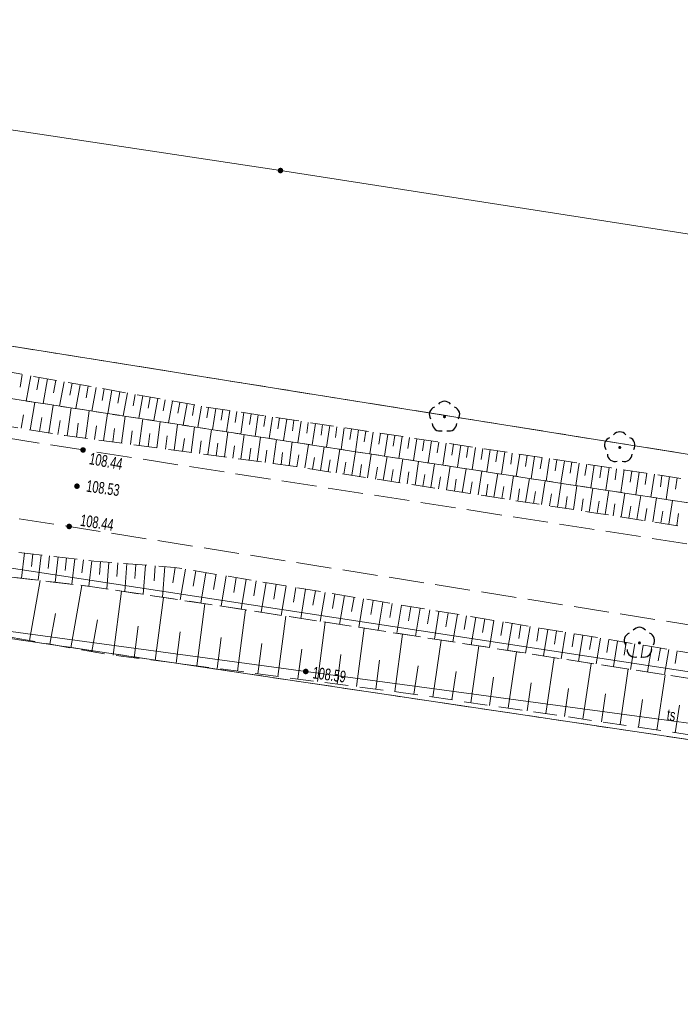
# Model space of a CAD drawing. Header units: inches. Extents: x 6497603 to 6502483, y 5925790 to 5934357.
# Tile 85 of 256: x 6500776 to 6500818, y 5926137 to 5926200. Entities that reach past the tile are written whole.
import ezdxf
from ezdxf.enums import TextEntityAlignment as Align

# ---------------------------------------------------------------- set-up
doc = ezdxf.new("R2010")
doc.units = ezdxf.units.IN
doc.header["$MEASUREMENT"] = 0
for name, pattern in [('1.5_0.75', [2.25, 1.5, -0.75]), ('2.25_0.75', [3, 2.25, -0.75]), ('219-1000', [0, 0]), ('egkk-1000', [3, 2.25, -0.75]), ('egug-1000', [1.5, 0.75, -0.75])]:
    doc.linetypes.add(name, pattern=pattern)
for name, color, linetype in [('000 Inne (niezydentyfikowane)', 7, 'Continuous'), ('217-kontur klasyfikacyjny', 7, 'Continuous'), ('218-kontur użytku gruntowego', 7, 'Continuous'), ('219-działka ewidencyjna', 7, 'Continuous'), ('drzewo liściaste', 7, 'Continuous'), ('jezdnia', 7, 'Continuous'), ('pikieta naturalna', 7, 'Continuous'), ('pikieta sztuczna', 7, 'Continuous'), ('pikieta sztuczna-Atr2', 7, 'Continuous'), ('przewód telekomunikacyjny podziemny', 7, 'Continuous'), ('przewód telekomunikacyjny podziemny-Atr1', 7, 'Continuous'), ('rzędna', 7, 'Continuous'), ('rzędna-Atr2', 7, 'Continuous'), ('skarpa nieumocniona', 7, 'Continuous')]:
    doc.layers.add(name, color=color, linetype=linetype)
doc.styles.get("Standard").update_dxf_attribs({"font": 'arial.ttf'})

# ---------------------------------------------------------------- blocks, each defined once
blk = doc.blocks.new('OP021')
at = {"linetype": 'Continuous', "lineweight": 13}
h = blk.add_hatch(color=0, dxfattribs=at)
edge = h.paths.add_edge_path()
edge.add_arc((0, 0), 0.1, 0, 360)
at = {"color": 0, "linetype": 'Continuous', "lineweight": -3}
for centre, start, end in [((0, 0.5), 38.316, 141.684), ((-0.476, 0.154), 110.388, 213.756), ((0.476, 0.154), 326.244, 69.612), ((-0.294, -0.404), 182.272, 285.64), ((0.294, -0.404), 254.36, 357.728), ((0.294, -0.404), 254.36, 357.728)]:
    blk.add_arc(centre, 0.5, start, end, dxfattribs=at)
blk = doc.blocks.new('PW01')
at = {"linetype": 'Continuous', "lineweight": 13}
h = blk.add_hatch(color=0, dxfattribs=at)
edge = h.paths.add_edge_path()
edge.add_arc((0, 0), 0.18, 0, 360)

msp = doc.modelspace()

# ---------------------------------------------------------------- linework, layer by layer
at = {"layer": '000 Inne (niezydentyfikowane)', "color": 7, "linetype": 'Continuous', "lineweight": 18, "flags": 128}
for points in [[(6500775.78, 5926176.88), (6500775.64, 5926176.07)], [(6500776.33, 5926176.79), (6500776.04, 5926175.17)], [(6500776.86, 5926176.69), (6500776.72, 5926175.89)], [(6500777.4, 5926176.6), (6500777.12, 5926175.01)], [(6500777.93, 5926176.5), (6500777.79, 5926175.71)], [(6500778.46, 5926176.41), (6500778.18, 5926174.85)], [(6500778.98, 5926176.32), (6500778.84, 5926175.54)], [(6500779.5, 5926176.22), (6500779.22, 5926174.69)], [(6500780.01, 5926176.13), (6500779.88, 5926175.37)], [(6500780.52, 5926176.04), (6500780.25, 5926174.53)], [(6500781.03, 5926175.95), (6500780.9, 5926175.2)], [(6500781.53, 5926175.86), (6500781.27, 5926174.37)], [(6500782.03, 5926175.77), (6500781.9, 5926175.03)], [(6500782.52, 5926175.69), (6500782.26, 5926174.22)], [(6500783.02, 5926175.6), (6500782.89, 5926174.87)], [(6500783.5, 5926175.51), (6500783.25, 5926174.07)], [(6500783.99, 5926175.43), (6500783.86, 5926174.71)], [(6500776.3, 5926173.33), (6500776.59, 5926175.09)], [(6500777.48, 5926173.14), (6500777.77, 5926174.91)], [(6500784.47, 5926175.34), (6500784.21, 5926173.92)], [(6500784.94, 5926175.26), (6500784.82, 5926174.55)], [(6500785.41, 5926175.17), (6500785.16, 5926173.77)], [(6500785.88, 5926175.09), (6500785.76, 5926174.4)], [(6500786.35, 5926175.01), (6500786.1, 5926173.63)], [(6500786.81, 5926174.93), (6500786.69, 5926174.24)], [(6500787.27, 5926174.85), (6500787.03, 5926173.49)], [(6500775.71, 5926173.43), (6500775.86, 5926174.3)], [(6500778.67, 5926172.95), (6500778.91, 5926174.73)], [(6500779.84, 5926172.79), (6500780.08, 5926174.55)], [(6500781, 5926172.63), (6500781.24, 5926174.38)], [(6500782.15, 5926172.48), (6500782.38, 5926174.2)], [(6500787.72, 5926174.77), (6500787.62, 5926174.09)], [(6500788.18, 5926174.7), (6500787.97, 5926173.34)], [(6500788.63, 5926174.63), (6500788.53, 5926173.95)], [(6500789.08, 5926174.57), (6500788.88, 5926173.2)], [(6500789.54, 5926174.5), (6500789.43, 5926173.81)], [(6500789.99, 5926174.43), (6500789.79, 5926173.06)], [(6500790.45, 5926174.36), (6500790.35, 5926173.68)], [(6500790.9, 5926174.29), (6500790.7, 5926172.92)], [(6500791.36, 5926174.22), (6500791.26, 5926173.54)], [(6500776.89, 5926173.23), (6500777.03, 5926174.12)], [(6500778.07, 5926173.04), (6500778.22, 5926173.93)], [(6500779.26, 5926172.87), (6500779.37, 5926173.76)], [(6500780.42, 5926172.71), (6500780.54, 5926173.59)], [(6500783.28, 5926172.33), (6500783.51, 5926174.03)], [(6500784.4, 5926172.18), (6500784.63, 5926173.85)], [(6500785.51, 5926172.03), (6500785.73, 5926173.68)], [(6500791.82, 5926174.15), (6500791.61, 5926172.78)], [(6500792.27, 5926174.09), (6500792.17, 5926173.4)], [(6500792.73, 5926174.02), (6500792.53, 5926172.64)], [(6500793.19, 5926173.95), (6500793.09, 5926173.26)], [(6500793.65, 5926173.88), (6500793.44, 5926172.5)], [(6500794.11, 5926173.81), (6500794.01, 5926173.12)], [(6500794.57, 5926173.74), (6500794.36, 5926172.36)], [(6500795.03, 5926173.67), (6500794.93, 5926172.98)], [(6500795.49, 5926173.6), (6500795.28, 5926172.22)], [(6500795.95, 5926173.53), (6500795.85, 5926172.84)], [(6500781.58, 5926172.56), (6500781.7, 5926173.42)], [(6500782.72, 5926172.4), (6500782.83, 5926173.26)], [(6500783.85, 5926172.25), (6500783.96, 5926173.1)], [(6500784.96, 5926172.1), (6500785.07, 5926172.94)], [(6500786.6, 5926171.88), (6500786.82, 5926173.52)], [(6500787.68, 5926171.74), (6500787.9, 5926173.35)], [(6500788.74, 5926171.59), (6500788.96, 5926173.19)], [(6500789.8, 5926171.45), (6500790.01, 5926173.03)], [(6500796.41, 5926173.46), (6500796.21, 5926172.07)], [(6500796.88, 5926173.39), (6500796.77, 5926172.7)], [(6500797.34, 5926173.32), (6500797.13, 5926171.93)], [(6500797.8, 5926173.25), (6500797.7, 5926172.56)], [(6500798.27, 5926173.18), (6500798.06, 5926171.79)], [(6500798.73, 5926173.11), (6500798.63, 5926172.42)], [(6500799.2, 5926173.04), (6500798.99, 5926171.65)], [(6500799.66, 5926172.97), (6500799.56, 5926172.28)], [(6500800.13, 5926172.9), (6500799.92, 5926171.5)], [(6500786.06, 5926171.95), (6500786.17, 5926172.78)], [(6500787.14, 5926171.81), (6500787.25, 5926172.62)], [(6500788.21, 5926171.66), (6500788.32, 5926172.47)], [(6500789.27, 5926171.52), (6500789.38, 5926172.31)], [(6500790.84, 5926171.31), (6500791.05, 5926172.87)], [(6500791.86, 5926171.17), (6500792.07, 5926172.71)], [(6500792.88, 5926171.04), (6500793.08, 5926172.56)], [(6500793.88, 5926170.89), (6500794.12, 5926172.4)], [(6500800.6, 5926172.83), (6500800.49, 5926172.13)], [(6500801.06, 5926172.76), (6500800.85, 5926171.36)], [(6500801.53, 5926172.69), (6500801.43, 5926171.99)], [(6500802, 5926172.62), (6500801.79, 5926171.22)], [(6500802.47, 5926172.55), (6500802.36, 5926171.85)], [(6500802.94, 5926172.48), (6500802.73, 5926171.07)], [(6500803.41, 5926172.41), (6500803.3, 5926171.71)], [(6500803.88, 5926172.34), (6500803.67, 5926170.93)], [(6500804.35, 5926172.27), (6500804.24, 5926171.56)], [(6500790.32, 5926171.38), (6500790.42, 5926172.16)], [(6500791.35, 5926171.24), (6500791.45, 5926172.02)], [(6500792.37, 5926171.1), (6500792.47, 5926171.87)], [(6500793.38, 5926170.96), (6500793.5, 5926171.72)], [(6500794.89, 5926170.73), (6500795.12, 5926172.24)], [(6500795.9, 5926170.57), (6500796.13, 5926172.09)], [(6500796.91, 5926170.42), (6500797.14, 5926171.93)], [(6500797.91, 5926170.26), (6500798.15, 5926171.78)], [(6500804.82, 5926172.2), (6500804.61, 5926170.78)], [(6500805.29, 5926172.13), (6500805.19, 5926171.42)], [(6500805.76, 5926172.06), (6500805.55, 5926170.64)], [(6500806.24, 5926171.99), (6500806.13, 5926171.28)], [(6500806.71, 5926171.92), (6500806.5, 5926170.49)], [(6500807.18, 5926171.84), (6500807.08, 5926171.13)], [(6500807.66, 5926171.77), (6500807.44, 5926170.35)], [(6500808.13, 5926171.7), (6500808.03, 5926170.99)], [(6500794.39, 5926170.81), (6500794.5, 5926171.56)], [(6500795.39, 5926170.65), (6500795.51, 5926171.41)], [(6500796.4, 5926170.5), (6500796.52, 5926171.25)], [(6500797.41, 5926170.34), (6500797.53, 5926171.1)], [(6500798.92, 5926170.11), (6500799.16, 5926171.62)], [(6500799.93, 5926169.95), (6500800.17, 5926171.47)], [(6500800.95, 5926169.79), (6500801.18, 5926171.31)], [(6500801.96, 5926169.64), (6500802.19, 5926171.15)], [(6500808.61, 5926171.63), (6500808.39, 5926170.2)], [(6500809.09, 5926171.56), (6500808.98, 5926170.84)], [(6500809.56, 5926171.49), (6500809.35, 5926170.05)], [(6500810.04, 5926171.41), (6500809.93, 5926170.7)], [(6500810.52, 5926171.34), (6500810.3, 5926169.91)], [(6500810.99, 5926171.27), (6500810.89, 5926170.55)], [(6500811.47, 5926171.2), (6500811.26, 5926169.76)], [(6500811.95, 5926171.13), (6500811.84, 5926170.41)], [(6500812.43, 5926171.06), (6500812.22, 5926169.61)], [(6500798.42, 5926170.18), (6500798.54, 5926170.94)], [(6500799.43, 5926170.03), (6500799.55, 5926170.79)], [(6500800.44, 5926169.87), (6500800.56, 5926170.63)], [(6500801.45, 5926169.71), (6500801.57, 5926170.47)], [(6500802.97, 5926169.48), (6500803.21, 5926171)], [(6500803.98, 5926169.32), (6500804.22, 5926170.84)], [(6500805, 5926169.17), (6500805.23, 5926170.69)], [(6500806.01, 5926169.01), (6500806.25, 5926170.53)], [(6500807.03, 5926168.85), (6500807.26, 5926170.38)], [(6500812.91, 5926170.98), (6500812.8, 5926170.26)], [(6500813.39, 5926170.91), (6500813.18, 5926169.47)], [(6500813.87, 5926170.84), (6500813.77, 5926170.12)], [(6500814.36, 5926170.77), (6500814.14, 5926169.32)], [(6500814.84, 5926170.69), (6500814.73, 5926169.97)], [(6500815.32, 5926170.62), (6500815.1, 5926169.17)], [(6500815.81, 5926170.55), (6500815.7, 5926169.82)], [(6500816.29, 5926170.48), (6500816.07, 5926169.02)], [(6500816.77, 5926170.4), (6500816.67, 5926169.67)], [(6500802.46, 5926169.56), (6500802.58, 5926170.32)], [(6500803.48, 5926169.4), (6500803.59, 5926170.16)], [(6500804.49, 5926169.24), (6500804.61, 5926170)], [(6500805.5, 5926169.09), (6500805.62, 5926169.85)], [(6500808.04, 5926168.69), (6500808.28, 5926170.22)], [(6500809.06, 5926168.54), (6500809.3, 5926170.06)], [(6500810.08, 5926168.38), (6500810.31, 5926169.91)], [(6500811.1, 5926168.22), (6500811.33, 5926169.75)], [(6500817.26, 5926170.33), (6500817.04, 5926168.87)], [(6500817.75, 5926170.26), (6500817.64, 5926169.53)], [(6500806.52, 5926168.93), (6500806.64, 5926169.69)], [(6500807.54, 5926168.77), (6500807.65, 5926169.54)], [(6500808.55, 5926168.62), (6500808.67, 5926169.38)], [(6500809.57, 5926168.46), (6500809.69, 5926169.22)], [(6500812.12, 5926168.06), (6500812.35, 5926169.59)], [(6500813.13, 5926167.91), (6500813.37, 5926169.44)], [(6500814.15, 5926167.75), (6500814.39, 5926169.28)], [(6500815.17, 5926167.59), (6500815.41, 5926169.12)], [(6500810.59, 5926168.3), (6500810.71, 5926169.06)], [(6500811.61, 5926168.14), (6500811.72, 5926168.91)], [(6500812.62, 5926167.99), (6500812.74, 5926168.75)], [(6500813.64, 5926167.83), (6500813.76, 5926168.59)], [(6500816.19, 5926167.44), (6500816.43, 5926168.97)], [(6500817.22, 5926167.28), (6500817.45, 5926168.81)], [(6500814.66, 5926167.67), (6500814.78, 5926168.44)], [(6500815.68, 5926167.51), (6500815.8, 5926168.28)], [(6500816.71, 5926167.36), (6500816.82, 5926168.12)], [(6500817.73, 5926167.2), (6500817.84, 5926167.96)], [(6500775.92, 5926165.44), (6500775.73, 5926163.82)], [(6500776.46, 5926165.38), (6500776.37, 5926164.57)], [(6500777, 5926165.31), (6500776.81, 5926163.69)], [(6500777.54, 5926165.25), (6500777.45, 5926164.44)], [(6500778.08, 5926165.19), (6500777.89, 5926163.56)], [(6500778.62, 5926165.12), (6500778.53, 5926164.31)], [(6500779.16, 5926165.06), (6500778.97, 5926163.44)], [(6500779.71, 5926165), (6500779.61, 5926164.18)], [(6500780.25, 5926164.93), (6500780.06, 5926163.31)], [(6500780.79, 5926164.89), (6500780.73, 5926164.06)], [(6500781.34, 5926164.84), (6500781.21, 5926163.14)], [(6500781.91, 5926164.8), (6500781.84, 5926163.93)], [(6500782.48, 5926164.76), (6500782.35, 5926162.97)], [(6500783.07, 5926164.71), (6500783, 5926163.8)], [(6500783.68, 5926164.66), (6500783.53, 5926162.79)], [(6500784.3, 5926164.62), (6500784.23, 5926163.66)], [(6500784.93, 5926164.57), (6500784.78, 5926162.6)], [(6500785.58, 5926164.51), (6500785.44, 5926163.52)], [(6500786.24, 5926164.4), (6500785.91, 5926162.43)], [(6500786.9, 5926164.29), (6500786.73, 5926163.31)], [(6500787.55, 5926164.18), (6500787.23, 5926162.23)], [(6500788.2, 5926164.08), (6500788.04, 5926163.1)], [(6500776.25, 5926159.83), (6500776.93, 5926163.68)], [(6500788.85, 5926163.97), (6500788.53, 5926162.03)], [(6500789.5, 5926163.86), (6500789.34, 5926162.9)], [(6500790.14, 5926163.75), (6500789.82, 5926161.84)], [(6500790.78, 5926163.65), (6500790.62, 5926162.69)], [(6500791.42, 5926163.54), (6500791.1, 5926161.64)], [(6500792.05, 5926163.44), (6500791.9, 5926162.49)], [(6500778.9, 5926159.36), (6500779.61, 5926163.36)], [(6500781.61, 5926158.9), (6500782.14, 5926163)], [(6500792.69, 5926163.33), (6500792.37, 5926161.44)], [(6500793.32, 5926163.23), (6500793.16, 5926162.29)], [(6500793.94, 5926163.12), (6500793.63, 5926161.25)], [(6500794.57, 5926163.02), (6500794.41, 5926162.09)], [(6500795.19, 5926162.92), (6500794.88, 5926161.06)], [(6500795.81, 5926162.81), (6500795.66, 5926161.89)], [(6500784.3, 5926158.55), (6500784.83, 5926162.59)], [(6500786.96, 5926158.21), (6500787.48, 5926162.19)], [(6500796.43, 5926162.71), (6500796.12, 5926160.87)], [(6500797.05, 5926162.61), (6500796.89, 5926161.69)], [(6500797.66, 5926162.51), (6500797.35, 5926160.67)], [(6500798.27, 5926162.4), (6500798.12, 5926161.49)], [(6500798.88, 5926162.3), (6500798.58, 5926160.49)], [(6500799.49, 5926162.2), (6500799.34, 5926161.3)], [(6500777.56, 5926159.6), (6500777.91, 5926161.56)], [(6500789.58, 5926157.87), (6500790.09, 5926161.8)], [(6500800.09, 5926162.1), (6500799.79, 5926160.3)], [(6500800.69, 5926162), (6500800.54, 5926161.1)], [(6500801.29, 5926161.9), (6500800.99, 5926160.11)], [(6500801.89, 5926161.8), (6500801.74, 5926160.91)], [(6500802.48, 5926161.7), (6500802.19, 5926159.93)], [(6500803.08, 5926161.61), (6500802.93, 5926160.72)], [(6500780.25, 5926159.12), (6500780.61, 5926161.15)], [(6500792.16, 5926157.53), (6500792.67, 5926161.4)], [(6500794.7, 5926157.2), (6500795.2, 5926161.01)], [(6500803.67, 5926161.51), (6500803.38, 5926159.74)], [(6500804.26, 5926161.41), (6500804.11, 5926160.53)], [(6500804.84, 5926161.31), (6500804.55, 5926159.56)], [(6500805.43, 5926161.22), (6500805.28, 5926160.34)], [(6500806.01, 5926161.12), (6500805.72, 5926159.38)], [(6500806.59, 5926161.02), (6500806.45, 5926160.16)], [(6500807.17, 5926160.93), (6500806.88, 5926159.2)], [(6500782.96, 5926158.73), (6500783.22, 5926160.76)], [(6500785.64, 5926158.38), (6500785.9, 5926160.39)], [(6500797.2, 5926156.88), (6500797.69, 5926160.62)], [(6500807.74, 5926160.83), (6500807.6, 5926159.97)], [(6500808.32, 5926160.74), (6500808.03, 5926159.02)], [(6500808.89, 5926160.64), (6500808.75, 5926159.79)], [(6500809.46, 5926160.55), (6500809.18, 5926158.85)], [(6500810.02, 5926160.45), (6500809.88, 5926159.61)], [(6500810.59, 5926160.36), (6500810.31, 5926158.67)], [(6500788.28, 5926158.04), (6500788.53, 5926160.02)], [(6500790.88, 5926157.7), (6500791.13, 5926159.65)], [(6500799.66, 5926156.56), (6500800.14, 5926160.24)], [(6500802.1, 5926156.21), (6500802.63, 5926159.86)], [(6500811.15, 5926160.27), (6500811.01, 5926159.43)], [(6500811.71, 5926160.17), (6500811.43, 5926158.5)], [(6500812.27, 5926160.08), (6500812.13, 5926159.25)], [(6500812.83, 5926159.99), (6500812.55, 5926158.33)], [(6500813.38, 5926159.9), (6500813.24, 5926159.07)], [(6500813.93, 5926159.8), (6500813.66, 5926158.16)], [(6500814.48, 5926159.71), (6500814.35, 5926158.89)], [(6500793.44, 5926157.37), (6500793.69, 5926159.29)], [(6500804.52, 5926155.85), (6500805.05, 5926159.49)], [(6500806.93, 5926155.5), (6500807.46, 5926159.11)], [(6500815.03, 5926159.62), (6500814.76, 5926157.98)], [(6500815.58, 5926159.53), (6500815.44, 5926158.72)], [(6500816.12, 5926159.44), (6500815.85, 5926157.82)], [(6500816.67, 5926159.35), (6500816.53, 5926158.54)], [(6500817.21, 5926159.26), (6500816.94, 5926157.65)], [(6500817.74, 5926159.17), (6500817.62, 5926158.37)], [(6500795.96, 5926157.04), (6500796.2, 5926158.93)], [(6500798.44, 5926156.72), (6500798.68, 5926158.58)], [(6500809.33, 5926155.15), (6500809.86, 5926158.74)], [(6500800.88, 5926156.39), (6500801.15, 5926158.22)], [(6500803.31, 5926156.03), (6500803.58, 5926157.85)], [(6500811.71, 5926154.8), (6500812.24, 5926158.37)], [(6500814.09, 5926154.45), (6500814.61, 5926158.01)], [(6500805.73, 5926155.68), (6500805.99, 5926157.49)], [(6500808.13, 5926155.32), (6500808.4, 5926157.13)], [(6500816.45, 5926154.1), (6500816.97, 5926157.64)], [(6500810.52, 5926154.97), (6500810.79, 5926156.77)], [(6500812.9, 5926154.62), (6500813.16, 5926156.41)], [(6500815.27, 5926154.28), (6500815.53, 5926156.05)], [(6500817.63, 5926153.93), (6500817.89, 5926155.7)]]:
    msp.add_lwpolyline(points, dxfattribs=at)
at = {"layer": '217-kontur klasyfikacyjny', "color": 3, "linetype": 'egkk-1000', "lineweight": 18, "flags": 128}
for points in [[(6500756.53, 5926181.66), (6500873.81, 5926162.92)], [(6500872.74, 5926145.4), (6500769.7, 5926160.76)]]:
    msp.add_lwpolyline(points, dxfattribs=at)
at = {"layer": '218-kontur użytku gruntowego', "color": 3, "linetype": 'egug-1000', "lineweight": 18, "flags": 128}
for points in [[(6500756.53, 5926181.66), (6500873.81, 5926162.92)], [(6500872.74, 5926145.4), (6500769.7, 5926160.76)]]:
    msp.add_lwpolyline(points, dxfattribs=at)
at = {"layer": '219-działka ewidencyjna', "color": 3, "linetype": '219-1000', "lineweight": 18, "flags": 128}
for points in [[(6500756.53, 5926181.66), (6500873.81, 5926162.92)], [(6500906.65, 5926144.35), (6500754.12, 5926167.67)], [(6500905.95, 5926140.46), (6500769.7, 5926160.76)]]:
    msp.add_lwpolyline(points, dxfattribs=at)
at = {"layer": 'jezdnia', "color": 7, "linetype": '2.25_0.75', "lineweight": 18, "flags": 128}
msp.add_lwpolyline([(6500445.77, 5926225.13), (6500477.28, 5926219.98), (6500500.52, 5926216.32), (6500551.85, 5926208.28), (6500590.76, 5926201.99), (6500629.65, 5926195.92), (6500668.62, 5926189.73), (6500708.43, 5926183.37), (6500748.42, 5926176.93), (6500779.68, 5926172.04), (6500819.2, 5926165.9), (6500859.43, 5926159.56), (6500898.4, 5926153.26), (6500937.28, 5926147.22), (6500936.91, 5926144.94), (6500936.26, 5926142.38), (6500897.62, 5926148.36), (6500858.2, 5926154.58), (6500818.25, 5926160.88), (6500778.79, 5926167.14), (6500747.81, 5926171.88), (6500707.71, 5926178.38), (6500668.22, 5926184.67), (6500628.62, 5926190.86), (6500589.86, 5926197), (6500551.33, 5926203.18), (6500445.13, 5926220.13), (6500405, 5926226.56), (6500364.89, 5926233), (6500326.44, 5926239.09), (6500287.44, 5926245.14), (6500247.8, 5926251.49), (6500208.32, 5926257.73), (6500171.1, 5926263.74), (6500133.18, 5926269.89), (6500094.21, 5926275.92), (6500053.11, 5926282.47), (6499999.01, 5926290.88), (6499959.84, 5926296.95), (6499921.11, 5926303.13), (6499882.03, 5926309.23), (6499843.48, 5926315.33), (6499804.98, 5926321.39), (6499763.92, 5926325.7), (6499740.11, 5926328.2), (6499708.97, 5926329.7), (6499669.77, 5926331.59), (6499612.14, 5926332.17), (6499590.65, 5926333.3), (6499565.53, 5926335.73), (6499506.81, 5926343.39), (6499422.29, 5926354.7), (6499419.43, 5926354.99), (6499334.27, 5926366.31), (6499289.53, 5926369.55), (6499273.23, 5926369.35), (6499273.01, 5926371.91), (6499272.96, 5926374.41), (6499289.57, 5926374.85), (6499335.06, 5926371.26), (6499420.23, 5926359.86), (6499423.5, 5926359.5), (6499507.59, 5926348.2), (6499566.32, 5926340.5), (6499590.89, 5926338.22), (6499612.24, 5926337), (6499643.43, 5926336.46), (6499669.89, 5926336.53), (6499710.9, 5926336.33), (6499806.11, 5926326.28), (6499844.16, 5926320.23), (6499882.83, 5926314.04), (6499921.69, 5926307.83), (6499960.72, 5926301.83), (6499999.64, 5926295.76), (6500053.85, 5926287.25), (6500095.27, 5926280.64), (6500134.03, 5926274.62), (6500208.98, 5926262.68), (6500248.83, 5926256.34), (6500288.29, 5926250.03), (6500327.08, 5926244.06), (6500365.91, 5926238.01), (6500405.9, 5926231.52)], close=True, dxfattribs=at)
at = {"layer": 'przewód telekomunikacyjny podziemny', "color": 30, "linetype": 'Continuous', "lineweight": 18, "flags": 128}
for points in [[(6500466.55, 5926240.39), (6500469.82, 5926241.19), (6500475.7, 5926243.08), (6500476.76, 5926243.47), (6500480.95, 5926244.01), (6500504.11, 5926236.72), (6500522.5, 5926232.97), (6500598.23, 5926219.99), (6500628.28, 5926212.31), (6500742.22, 5926197.51), (6500792.33, 5926189.94), (6500928.39, 5926168.76), (6500959.62, 5926163.76), (6500990.22, 5926157.55), (6501016.6, 5926147.54), (6501018.6, 5926150.55), (6501025.22, 5926158)], [(6501165.8, 5926114.72), (6501163.14, 5926115.14), (6501159.67, 5926104.97), (6501150.51, 5926106.18), (6501125.56, 5926108.57), (6501100.25, 5926113.67), (6501086.17, 5926113.3), (6501078.13, 5926109.35), (6501051.27, 5926095.88), (6501040.8, 5926090.27), (6501028.43, 5926084.29), (6501027.7, 5926086.01), (6501017.32, 5926097.94), (6501015.81, 5926099.66), (6501016.21, 5926112.48), (6500997.29, 5926120.79), (6500976.43, 5926129.99), (6500949.9, 5926134.24), (6500911.8, 5926140.43), (6500877.16, 5926145.85), (6500842.08, 5926151.36), (6500793.95, 5926157.85), (6500767.15, 5926161.48)]]:
    msp.add_lwpolyline(points, dxfattribs=at)
at = {"layer": 'skarpa nieumocniona', "color": 7, "linetype": '1.5_0.75', "lineweight": 18, "flags": 128}
for points in [[(6500692.21, 5926190.92), (6500709.03, 5926188.4), (6500730.57, 5926185.5), (6500734.31, 5926184.7), (6500764.82, 5926178.83), (6500787.52, 5926174.8), (6500813.53, 5926170.89), (6500849.54, 5926165.49), (6500882.33, 5926160.52), (6500909.98, 5926155.79), (6500930.95, 5926151.88), (6500923.06, 5926152.84), (6500898.62, 5926156.56), (6500875.2, 5926160.08), (6500846.86, 5926164.41), (6500818.68, 5926168.62), (6500788.3, 5926173.29), (6500764.36, 5926176.97), (6500745.7, 5926180.03), (6500728.46, 5926182.97), (6500710.42, 5926185.77), (6500691.68, 5926188.93)], [(6500692.21, 5926190.92), (6500709.03, 5926188.4), (6500730.57, 5926185.5), (6500734.31, 5926184.7), (6500764.82, 5926178.83), (6500787.52, 5926174.8), (6500813.53, 5926170.89), (6500849.54, 5926165.49), (6500882.33, 5926160.52), (6500909.98, 5926155.79), (6500930.95, 5926151.88), (6500923.06, 5926152.84), (6500898.62, 5926156.56), (6500875.2, 5926160.08), (6500846.86, 5926164.41), (6500818.68, 5926168.62), (6500788.3, 5926173.29), (6500764.36, 5926176.97), (6500745.7, 5926180.03), (6500728.46, 5926182.97), (6500710.42, 5926185.77), (6500691.68, 5926188.93)], [(6500691.68, 5926188.93), (6500710.42, 5926185.77), (6500728.46, 5926182.97), (6500745.7, 5926180.03), (6500764.36, 5926176.97), (6500788.3, 5926173.29), (6500818.68, 5926168.62), (6500846.86, 5926164.41), (6500875.2, 5926160.08), (6500898.62, 5926156.56), (6500923.06, 5926152.84), (6500930.95, 5926151.88), (6500938.34, 5926150.33), (6500937.73, 5926148.05), (6500900.12, 5926154.56), (6500868.44, 5926159.43), (6500840.88, 5926163.63), (6500812.53, 5926168), (6500793.15, 5926171), (6500778.51, 5926172.97), (6500764.13, 5926175.31), (6500732.17, 5926181.04), (6500707.49, 5926184.91), (6500691.3, 5926187.49)], [(6500691.68, 5926188.93), (6500710.42, 5926185.77), (6500728.46, 5926182.97), (6500745.7, 5926180.03), (6500764.36, 5926176.97), (6500788.3, 5926173.29), (6500818.68, 5926168.62), (6500846.86, 5926164.41), (6500875.2, 5926160.08), (6500898.62, 5926156.56), (6500923.06, 5926152.84), (6500930.95, 5926151.88), (6500938.34, 5926150.33), (6500937.73, 5926148.05), (6500900.12, 5926154.56), (6500868.44, 5926159.43), (6500840.88, 5926163.63), (6500812.53, 5926168), (6500793.15, 5926171), (6500778.51, 5926172.97), (6500764.13, 5926175.31), (6500732.17, 5926181.04), (6500707.49, 5926184.91), (6500691.3, 5926187.49)], [(6500648.96, 5926185.85), (6500676.14, 5926181.5), (6500690.01, 5926179.55), (6500713.42, 5926175.72), (6500727.68, 5926173.45), (6500752.71, 5926169.22), (6500763.87, 5926167.26), (6500769.9, 5926166.14), (6500780.37, 5926164.92), (6500785.53, 5926164.52), (6500817.21, 5926159.26), (6500845.09, 5926154.8), (6500868.2, 5926151.04), (6500886.98, 5926148.01), (6500913.83, 5926143.71), (6500926.88, 5926141.42), (6500934.55, 5926141.22), (6500933.78, 5926139.37), (6500907.95, 5926143.26), (6500883.72, 5926147.27), (6500855.96, 5926151.51), (6500822.3, 5926156.82), (6500790.01, 5926161.81), (6500780.29, 5926163.28), (6500769.91, 5926164.51), (6500758.57, 5926166.19), (6500752, 5926167.49), (6500729.13, 5926171.71), (6500716.34, 5926173.71), (6500704.07, 5926175.48), (6500685.57, 5926178.33), (6500682.21, 5926178.73), (6500668.62, 5926180.6), (6500648.36, 5926183.6)], [(6500648.96, 5926185.85), (6500676.14, 5926181.5), (6500690.01, 5926179.55), (6500713.42, 5926175.72), (6500727.68, 5926173.45), (6500752.71, 5926169.22), (6500763.87, 5926167.26), (6500769.9, 5926166.14), (6500780.37, 5926164.92), (6500785.53, 5926164.52), (6500817.21, 5926159.26), (6500845.09, 5926154.8), (6500868.2, 5926151.04), (6500886.98, 5926148.01), (6500913.83, 5926143.71), (6500926.88, 5926141.42), (6500934.55, 5926141.22), (6500933.78, 5926139.37), (6500907.95, 5926143.26), (6500883.72, 5926147.27), (6500855.96, 5926151.51), (6500822.3, 5926156.82), (6500790.01, 5926161.81), (6500780.29, 5926163.28), (6500769.91, 5926164.51), (6500758.57, 5926166.19), (6500752, 5926167.49), (6500729.13, 5926171.71), (6500716.34, 5926173.71), (6500704.07, 5926175.48), (6500685.57, 5926178.33), (6500682.21, 5926178.73), (6500668.62, 5926180.6), (6500648.36, 5926183.6)], [(6500648.36, 5926183.6), (6500668.62, 5926180.6), (6500682.21, 5926178.73), (6500685.57, 5926178.33), (6500704.07, 5926175.48), (6500716.34, 5926173.71), (6500729.13, 5926171.71), (6500752, 5926167.49), (6500758.57, 5926166.19), (6500769.91, 5926164.51), (6500780.29, 5926163.28), (6500790.01, 5926161.81), (6500822.3, 5926156.82), (6500855.96, 5926151.51), (6500883.72, 5926147.27), (6500907.95, 5926143.26), (6500933.78, 5926139.37), (6500933.51, 5926136.81), (6500918.84, 5926139.14), (6500910.49, 5926140.41), (6500905.17, 5926141.02), (6500867.8, 5926146.59), (6500852.29, 5926148.87), (6500827.91, 5926152.42), (6500800.05, 5926156.51), (6500781.1, 5926158.97), (6500770.14, 5926160.92), (6500757.95, 5926162.98), (6500728.47, 5926168.19), (6500704.99, 5926172.24), (6500689.19, 5926174.94), (6500668.22, 5926178.5), (6500661.7, 5926179.55), (6500658.47, 5926180.13), (6500651.13, 5926181.35), (6500647.92, 5926182.01)], [(6500648.36, 5926183.6), (6500668.62, 5926180.6), (6500682.21, 5926178.73), (6500685.57, 5926178.33), (6500704.07, 5926175.48), (6500716.34, 5926173.71), (6500729.13, 5926171.71), (6500752, 5926167.49), (6500758.57, 5926166.19), (6500769.91, 5926164.51), (6500780.29, 5926163.28), (6500790.01, 5926161.81), (6500822.3, 5926156.82), (6500855.96, 5926151.51), (6500883.72, 5926147.27), (6500907.95, 5926143.26), (6500933.78, 5926139.37), (6500933.51, 5926136.81), (6500918.84, 5926139.14), (6500910.49, 5926140.41), (6500905.17, 5926141.02), (6500867.8, 5926146.59), (6500852.29, 5926148.87), (6500827.91, 5926152.42), (6500800.05, 5926156.51), (6500781.1, 5926158.97), (6500770.14, 5926160.92), (6500757.95, 5926162.98), (6500728.47, 5926168.19), (6500704.99, 5926172.24), (6500689.19, 5926174.94), (6500668.22, 5926178.5), (6500661.7, 5926179.55), (6500658.47, 5926180.13), (6500651.13, 5926181.35), (6500647.92, 5926182.01)]]:
    msp.add_lwpolyline(points, close=True, dxfattribs=at)

# ---------------------------------------------------------------- block references
at = {"layer": 'drzewo liściaste', "color": 94, "linetype": 'Continuous', "lineweight": 18}
for p in [(6500802.84, 5926174.16), (6500814.07, 5926172.2), (6500815.33, 5926159.68)]:
    msp.add_blockref('OP021', p, dxfattribs=at)
at = {"layer": 'pikieta naturalna', "color": 7, "linetype": 'Continuous', "lineweight": 13}
msp.add_blockref('PW01', (6500792.33, 5926189.94), dxfattribs=at)
at = {"layer": 'pikieta sztuczna', "color": 7, "linetype": 'Continuous', "lineweight": 13}
for p in [(6500779.68, 5926172.04), (6500779.29, 5926169.72), (6500778.79, 5926167.14)]:
    msp.add_blockref('PW01', p, dxfattribs=at)
at = {"layer": 'rzędna', "color": 30, "linetype": 'Continuous', "lineweight": 18}
for p in [(6500792.33, 5926189.94), (6500793.95, 5926157.85)]:
    msp.add_blockref('PW01', p, dxfattribs=at)

# ---------------------------------------------------------------- texts
at = {"layer": 'pikieta sztuczna-Atr2', "color": 7, "width": 0.667}
for s, rotation, p in [('108.44', 349.617, (6500780.03, 5926171.14)), ('108.53', 351.952, (6500779.85, 5926169.38)), ('108.44', 350.852, (6500779.46, 5926167.19))]:
    msp.add_text(s, height=0.75, rotation=rotation, dxfattribs=at).set_placement(p)
at = {"layer": 'przewód telekomunikacyjny podziemny-Atr1', "color": 30, "width": 0.667}
msp.add_text('ts', height=0.75, rotation=352.32, dxfattribs=at).set_placement((6500817.05, 5926154.73))
at = {"layer": 'rzędna-Atr2', "color": 30, "width": 0.667}
msp.add_text('108.59', height=0.75, rotation=352.32, dxfattribs=at).set_placement((6500794.4, 5926157.79), align=Align.MIDDLE_LEFT)

doc.saveas('drawing.dxf')
